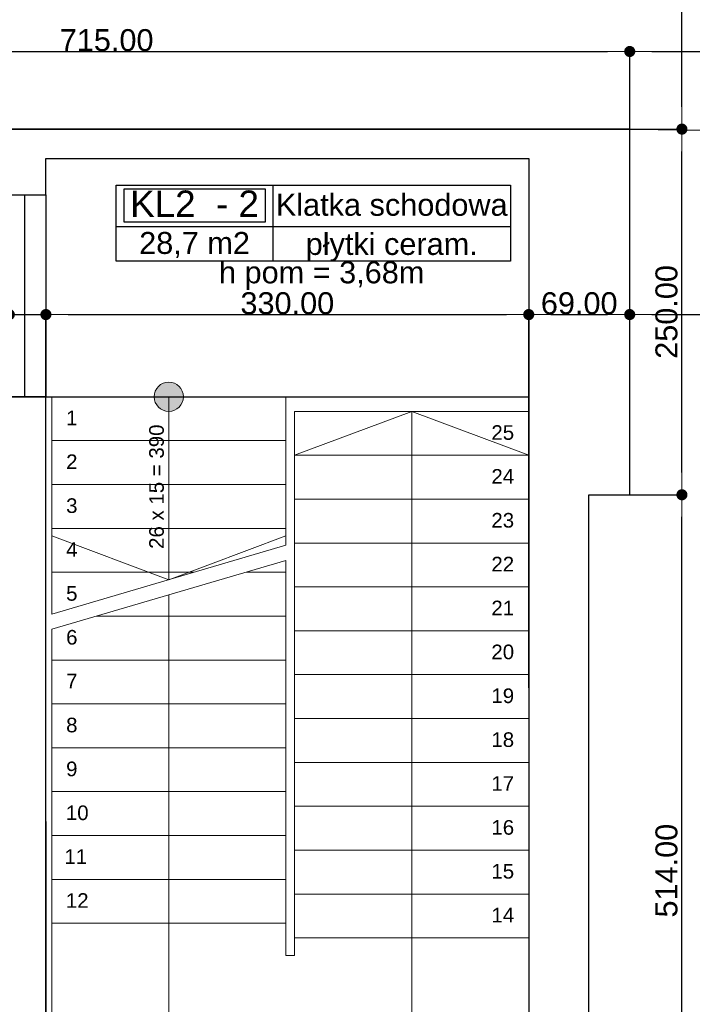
# Model space of a CAD drawing. Header units: millimetres. Extents: x -175445 to -20415, y -559200 to 231527.
# Tile 237 of 256: x -138720 to -134123, y -31102 to -24370. Entities that reach past the tile are written whole.
import ezdxf
from ezdxf.enums import TextEntityAlignment as Align

# ---------------------------------------------------------------- set-up
doc = ezdxf.new("R2010")
doc.units = ezdxf.units.MM
doc.header["$MEASUREMENT"] = 0
for name, color, linetype in [('Belka', 7, 'Continuous'), ('Linia', 7, 'Continuous'), ('Obiekt', 7, 'Continuous'), ('Strefa', 7, 'Continuous'), ('Strop', 7, 'Continuous'), ('Słup', 7, 'Continuous'), ('Tekst', 7, 'Continuous'), ('Wymiary', 63, 'Continuous'), ('Ściana', 7, 'Continuous')]:
    doc.layers.add(name, color=color, linetype=linetype)
doc.styles.add('Arial', font='txt')
doc.styles.add('Times new roman', font='txt')
doc.dimstyles.new('GENERATED_STYLE__1', dxfattribs={"dimtxt": 150, "dimasz": 152, "dimexe": 0.18, "dimexo": 0, "dimgap": 0.09, "dimtad": 1, "dimtih": 1, "dimtoh": 1, "dimlfac": 0.1, "dimzin": 0, "dimdsep": 46, "dimtxsty": 'Arial', "dimblk": 'ARROWHEAD_11', "dimblk1": 'ARROWHEAD_11', "dimblk2": 'ARROWHEAD_11', "dimcen": 0.09, "dimclrd": 114, "dimclre": 114, "dimclrt": 114, "dimazin": 0, "dimtfac": 1, "dimtdec": 4, "dimtmove": 0, "dimatfit": 3, "dimfxl": 1, "dimtolj": 1, "dimtzin": 0, "dimarcsym": 0})
doc.dimstyles.new('GENERATED_STYLE__3', dxfattribs={"dimtxt": 150, "dimasz": 152, "dimexe": 0.18, "dimexo": 0, "dimgap": 0.09, "dimtad": 1, "dimlfac": 0.1, "dimzin": 0, "dimdsep": 46, "dimtxsty": 'Arial', "dimblk": 'ARROWHEAD_11', "dimblk1": 'ARROWHEAD_11', "dimblk2": 'ARROWHEAD_11', "dimcen": 0.09, "dimclrd": 114, "dimclre": 114, "dimclrt": 114, "dimazin": 0, "dimtfac": 1, "dimtdec": 4, "dimtmove": 2, "dimatfit": 3, "dimfxl": 1, "dimtolj": 1, "dimtzin": 0, "dimarcsym": 0})

# ---------------------------------------------------------------- blocks, each defined once
blk = doc.blocks.new('Klatka schodowa_KL2  - 2_2', base_point=(-131296.5, 31273.1))
at = {"layer": 'Strefa'}
for p, q in [((-132367.5, 31555.9), (-129672.2, 31555.9)), ((-132367.5, 31037.3), (-132367.5, 31555.9)), ((-132314, 31530), (-131350.1, 31530)), ((-132314, 31303.7), (-132314, 31530)), ((-131350.1, 31530), (-131350.1, 31303.7)), ((-131296.5, 31555.9), (-131296.5, 31037.3)), ((-129672.2, 31555.9), (-129672.2, 31037.3)), ((-132367.5, 31273.1), (-129672.2, 31273.1)), ((-131350.1, 31303.7), (-132314, 31303.7)), ((-129672.2, 31037.3), (-132367.5, 31037.3))]:
    blk.add_line(p, q, dxfattribs=at)
at = {"layer": 'Strefa', "style": 'Arial'}
for tag, height, p in [('ROOM_NUMBER', 180, (-131832, 31429.5)), ('ROOM_NAME', 150, (-130484.4, 31421.9)), ('ROOM_CALC_AREA', 150, (-131832, 31161)), ('floor_f', 150, (-130484.4, 31154))]:
    blk.add_attdef(tag, text='', height=height, dxfattribs=at).set_placement(p, align=Align.MIDDLE_CENTER)
blk = doc.blocks.new('ARROWHEAD_11')
at = {"color": 0, "linetype": 'Continuous', "lineweight": 0}
blk.add_line((0, 0), (-1, 0), dxfattribs=at)
at = {"color": 0, "linetype": 'Continuous', "lineweight": 0, "const_width": 0.25, "flags": 128}
blk.add_lwpolyline([(-0.125, 0, 1), (0.125, 0, 1)], format="xyb", close=True, dxfattribs=at)
blk = doc.blocks.new('*D2404')
at = {"layer": 'Defpoints', "color": 0}
for p in [(-138540.7, -26386), (-138790.7, -29853.1), (-138540.7, -29853.1)]:
    blk.add_point(p, dxfattribs=at)
at = {"layer": 'Wymiary', "color": 114, "lineweight": -2}
for p, q in [((-139603, -26386), (-139094.7, -26386)), ((-139094.7, -26386), (-138942.7, -26386)), ((-138790.7, -29853.1), (-138790.7, -26385.9)), ((-138790.7, -26386), (-138540.7, -26386)), ((-138540.7, -29853.1), (-138540.7, -26385.9)), ((-138388.7, -26386), (-138236.7, -26386))]:
    blk.add_line(p, q, dxfattribs=at)
at = {"layer": 'Wymiary', "color": 114, "lineweight": -2, "xscale": 152, "yscale": 152, "zscale": 152}
blk.add_blockref('ARROWHEAD_11', (-138790.7, -26386), dxfattribs=at)
at = {"layer": 'Wymiary', "color": 114, "lineweight": -2, "xscale": 152, "yscale": 152, "zscale": 152, "rotation": 180}
blk.add_blockref('ARROWHEAD_11', (-138540.7, -26386), dxfattribs=at)
at = {"layer": 'Wymiary', "color": 114, "lineweight": 13, "insert": (-139348.9, -26309.4), "char_height": 150, "attachment_point": 5, "style": 'Arial'}
blk.add_mtext('\\A1;25.00', dxfattribs=at)
blk = doc.blocks.new('*D2405')
at = {"layer": 'Defpoints', "color": 0}
for p in [(-135240.7, -26386), (-135240.7, -28938.1), (-138540.7, -29853.1)]:
    blk.add_point(p, dxfattribs=at)
at = {"layer": 'Wymiary', "color": 114, "lineweight": -2}
for p, q in [((-138540.7, -29853.1), (-138540.7, -26385.9)), ((-138388.7, -26386), (-135392.7, -26386)), ((-135240.7, -28938.1), (-135240.7, -26385.9))]:
    blk.add_line(p, q, dxfattribs=at)
at = {"layer": 'Wymiary', "color": 114, "lineweight": -2, "xscale": 152, "yscale": 152, "zscale": 152, "rotation": 180}
blk.add_blockref('ARROWHEAD_11', (-138540.7, -26386), dxfattribs=at)
at = {"layer": 'Wymiary', "color": 114, "lineweight": -2, "xscale": 152, "yscale": 152, "zscale": 152}
blk.add_blockref('ARROWHEAD_11', (-135240.7, -26386), dxfattribs=at)
at = {"layer": 'Wymiary', "color": 114, "lineweight": 13, "insert": (-136890.7, -26309.3), "char_height": 150, "attachment_point": 5, "style": 'Arial'}
blk.add_mtext('\\A1;330.00', dxfattribs=at)
blk = doc.blocks.new('*D2406')
at = {"layer": 'Defpoints', "color": 0}
for p in [(-134550.7, -26386), (-134550.7, -27618.1), (-135240.7, -28938.1)]:
    blk.add_point(p, dxfattribs=at)
at = {"layer": 'Wymiary', "color": 114, "lineweight": -2}
for p, q in [((-135240.7, -28938.1), (-135240.7, -26385.9)), ((-135088.7, -26386), (-134702.7, -26386)), ((-134550.7, -27618.1), (-134550.7, -26385.9))]:
    blk.add_line(p, q, dxfattribs=at)
at = {"layer": 'Wymiary', "color": 114, "lineweight": -2, "xscale": 152, "yscale": 152, "zscale": 152, "rotation": 180}
blk.add_blockref('ARROWHEAD_11', (-135240.7, -26386), dxfattribs=at)
at = {"layer": 'Wymiary', "color": 114, "lineweight": -2, "xscale": 152, "yscale": 152, "zscale": 152}
blk.add_blockref('ARROWHEAD_11', (-134550.7, -26386), dxfattribs=at)
at = {"layer": 'Wymiary', "color": 114, "lineweight": 13, "insert": (-134895.7, -26309.4), "char_height": 150, "attachment_point": 5, "style": 'Arial'}
blk.add_mtext('\\A1;69.00', dxfattribs=at)
blk = doc.blocks.new('*D2407')
at = {"layer": 'Defpoints', "color": 0}
for p in [(-131650.7, -26386), (-134550.7, -27618.1), (-131650.7, -28953.1)]:
    blk.add_point(p, dxfattribs=at)
at = {"layer": 'Wymiary', "color": 114, "lineweight": -2}
for p, q in [((-134550.7, -27618.1), (-134550.7, -26385.9)), ((-134398.7, -26386), (-131802.7, -26386)), ((-131650.7, -28953.1), (-131650.7, -26385.9))]:
    blk.add_line(p, q, dxfattribs=at)
at = {"layer": 'Wymiary', "color": 114, "lineweight": -2, "xscale": 152, "yscale": 152, "zscale": 152, "rotation": 180}
blk.add_blockref('ARROWHEAD_11', (-134550.7, -26386), dxfattribs=at)
at = {"layer": 'Wymiary', "color": 114, "lineweight": -2, "xscale": 152, "yscale": 152, "zscale": 152}
blk.add_blockref('ARROWHEAD_11', (-131650.7, -26386), dxfattribs=at)
at = {"layer": 'Wymiary', "color": 114, "lineweight": 13, "insert": (-133100.7, -26309.4), "char_height": 150, "attachment_point": 5, "style": 'Arial'}
blk.add_mtext('\\A1;290.00', dxfattribs=at)
blk = doc.blocks.new('*D2441')
at = {"layer": 'Defpoints', "color": 0}
for p in [(-138790.7, -29853.1), (-138540.7, -29853.1), (-138540.7, -31893.8)]:
    blk.add_point(p, dxfattribs=at)
at = {"layer": 'Wymiary', "color": 114, "lineweight": -2}
for p, q in [((-138790.7, -29853.1), (-138790.7, -31893.9)), ((-138540.7, -29853.1), (-138540.7, -31893.9)), ((-139603, -31893.8), (-139094.7, -31893.8)), ((-139094.7, -31893.8), (-138942.7, -31893.8)), ((-138790.7, -31893.8), (-138540.7, -31893.8)), ((-138388.7, -31893.8), (-138236.7, -31893.8))]:
    blk.add_line(p, q, dxfattribs=at)
at = {"layer": 'Wymiary', "color": 114, "lineweight": -2, "xscale": 152, "yscale": 152, "zscale": 152}
blk.add_blockref('ARROWHEAD_11', (-138790.7, -31893.8), dxfattribs=at)
at = {"layer": 'Wymiary', "color": 114, "lineweight": -2, "xscale": 152, "yscale": 152, "zscale": 152, "rotation": 180}
blk.add_blockref('ARROWHEAD_11', (-138540.7, -31893.8), dxfattribs=at)
at = {"layer": 'Wymiary', "color": 114, "lineweight": 13, "insert": (-139348.9, -31817.1), "char_height": 150, "attachment_point": 5, "style": 'Arial'}
blk.add_mtext('\\A1;25.00', dxfattribs=at)
blk = doc.blocks.new('*D2442')
at = {"layer": 'Defpoints', "color": 0}
for p in [(-131650.7, -28953.1), (-138540.7, -29853.1), (-131650.7, -31893.8)]:
    blk.add_point(p, dxfattribs=at)
at = {"layer": 'Wymiary', "color": 114, "lineweight": -2}
for p, q in [((-131650.7, -28953.1), (-131650.7, -31893.9)), ((-138540.7, -29853.1), (-138540.7, -31893.9)), ((-138388.7, -31893.8), (-131802.7, -31893.8))]:
    blk.add_line(p, q, dxfattribs=at)
at = {"layer": 'Wymiary', "color": 114, "lineweight": -2, "xscale": 152, "yscale": 152, "zscale": 152, "rotation": 180}
blk.add_blockref('ARROWHEAD_11', (-138540.7, -31893.8), dxfattribs=at)
at = {"layer": 'Wymiary', "color": 114, "lineweight": -2, "xscale": 152, "yscale": 152, "zscale": 152}
blk.add_blockref('ARROWHEAD_11', (-131650.7, -31893.8), dxfattribs=at)
at = {"layer": 'Wymiary', "color": 114, "lineweight": 13, "insert": (-135095.7, -31817.1), "char_height": 150, "attachment_point": 5, "style": 'Arial'}
blk.add_mtext('\\A1;689.00', dxfattribs=at)
blk = doc.blocks.new('*D2479')
at = {"layer": 'Defpoints', "color": 0}
for p in [(-138790.7, -29853.1), (-138620.7, -32798.1), (-138620.7, -33145.4)]:
    blk.add_point(p, dxfattribs=at)
at = {"layer": 'Wymiary', "color": 114, "lineweight": -2}
for p, q in [((-138790.7, -29853.1), (-138790.7, -33145.6)), ((-138620.7, -32798.1), (-138620.7, -33145.6)), ((-139586.4, -33145.4), (-139094.7, -33145.4)), ((-139094.7, -33145.4), (-138942.7, -33145.4)), ((-138790.7, -33145.4), (-138620.7, -33145.4)), ((-138468.7, -33145.4), (-138316.7, -33145.4))]:
    blk.add_line(p, q, dxfattribs=at)
at = {"layer": 'Wymiary', "color": 114, "lineweight": -2, "xscale": 152, "yscale": 152, "zscale": 152}
blk.add_blockref('ARROWHEAD_11', (-138790.7, -33145.4), dxfattribs=at)
at = {"layer": 'Wymiary', "color": 114, "lineweight": -2, "xscale": 152, "yscale": 152, "zscale": 152, "rotation": 180}
blk.add_blockref('ARROWHEAD_11', (-138620.7, -33145.4), dxfattribs=at)
at = {"layer": 'Wymiary', "color": 114, "lineweight": 13, "insert": (-139340.6, -33068.7), "char_height": 150, "attachment_point": 5, "style": 'Arial'}
blk.add_mtext('\\A1;17.00', dxfattribs=at)
blk = doc.blocks.new('*D2480')
at = {"layer": 'Defpoints', "color": 0}
for p in [(-138540.7, -29853.1), (-138620.7, -32798.1), (-138540.7, -33145.4)]:
    blk.add_point(p, dxfattribs=at)
at = {"layer": 'Wymiary', "color": 114, "lineweight": -2}
for p, q in [((-138540.7, -29853.1), (-138540.7, -33145.6)), ((-138620.7, -32798.1), (-138620.7, -33145.6)), ((-138772.7, -33145.4), (-138924.7, -33145.4)), ((-138620.7, -33145.4), (-138540.7, -33145.4)), ((-138236.7, -33145.4), (-138388.7, -33145.4)), ((-137847.3, -33145.4), (-138236.7, -33145.4))]:
    blk.add_line(p, q, dxfattribs=at)
at = {"layer": 'Wymiary', "color": 114, "lineweight": -2, "xscale": 152, "yscale": 152, "zscale": 152}
blk.add_blockref('ARROWHEAD_11', (-138620.7, -33145.4), dxfattribs=at)
at = {"layer": 'Wymiary', "color": 114, "lineweight": -2, "xscale": 152, "yscale": 152, "zscale": 152, "rotation": 180}
blk.add_blockref('ARROWHEAD_11', (-138540.7, -33145.4), dxfattribs=at)
at = {"layer": 'Wymiary', "color": 114, "lineweight": 13, "insert": (-138042, -33068.7), "char_height": 150, "attachment_point": 5, "style": 'Arial'}
blk.add_mtext('\\A1;8.00', dxfattribs=at)
blk = doc.blocks.new('*D2481')
at = {"layer": 'Defpoints', "color": 0}
for p in [(-138540.7, -29853.1), (-134830.7, -32758.1), (-134830.7, -33145.4)]:
    blk.add_point(p, dxfattribs=at)
at = {"layer": 'Wymiary', "color": 114, "lineweight": -2}
for p, q in [((-138540.7, -29853.1), (-138540.7, -33145.6)), ((-134830.7, -32758.1), (-134830.7, -33145.6)), ((-138388.7, -33145.4), (-134982.7, -33145.4))]:
    blk.add_line(p, q, dxfattribs=at)
at = {"layer": 'Wymiary', "color": 114, "lineweight": -2, "xscale": 152, "yscale": 152, "zscale": 152, "rotation": 180}
blk.add_blockref('ARROWHEAD_11', (-138540.7, -33145.4), dxfattribs=at)
at = {"layer": 'Wymiary', "color": 114, "lineweight": -2, "xscale": 152, "yscale": 152, "zscale": 152}
blk.add_blockref('ARROWHEAD_11', (-134830.7, -33145.4), dxfattribs=at)
at = {"layer": 'Wymiary', "color": 114, "lineweight": 13, "insert": (-136628.8, -33068.7), "char_height": 150, "attachment_point": 5, "style": 'Arial'}
blk.add_mtext('\\A1;371.00', dxfattribs=at)
blk = doc.blocks.new('*D2711')
at = {"layer": 'Defpoints', "color": 0}
for p in [(-134550.7, -27618.1), (-134193.8, -27618.1), (-134830.7, -32758.1)]:
    blk.add_point(p, dxfattribs=at)
at = {"layer": 'Wymiary', "color": 114, "lineweight": -2}
for p, q in [((-134550.7, -27618.1), (-134193.7, -27618.1)), ((-134193.8, -32606.1), (-134193.8, -27770.1)), ((-134830.7, -32758.1), (-134193.7, -32758.1))]:
    blk.add_line(p, q, dxfattribs=at)
at = {"layer": 'Wymiary', "color": 114, "lineweight": -2, "xscale": 152, "yscale": 152, "zscale": 152}
for p, rotation in [((-134193.8, -27618.1), 90), ((-134193.8, -32758.1), 270)]:
    blk.add_blockref('ARROWHEAD_11', p, dxfattribs=dict(at, rotation=rotation))
at = {"layer": 'Wymiary', "color": 114, "lineweight": 13, "insert": (-134298.8, -30188.1), "char_height": 150, "attachment_point": 5, "rotation": 90, "style": 'Arial'}
blk.add_mtext('\\A1;514.00', dxfattribs=at)
blk = doc.blocks.new('*D2712')
at = {"layer": 'Defpoints', "color": 0}
for p in [(-134550.7, -25118.1), (-134193.8, -25118.1), (-134550.7, -27618.1)]:
    blk.add_point(p, dxfattribs=at)
at = {"layer": 'Wymiary', "color": 114, "lineweight": -2}
for p, q in [((-134550.7, -25118.1), (-134193.7, -25118.1)), ((-134193.8, -27466.1), (-134193.8, -25270.1)), ((-134550.7, -27618.1), (-134193.7, -27618.1))]:
    blk.add_line(p, q, dxfattribs=at)
at = {"layer": 'Wymiary', "color": 114, "lineweight": -2, "xscale": 152, "yscale": 152, "zscale": 152}
for p, rotation in [((-134193.8, -25118.1), 90), ((-134193.8, -27618.1), 270)]:
    blk.add_blockref('ARROWHEAD_11', p, dxfattribs=dict(at, rotation=rotation))
at = {"layer": 'Wymiary', "color": 114, "lineweight": 13, "insert": (-134298.8, -26368.1), "char_height": 150, "attachment_point": 5, "rotation": 90, "style": 'Arial'}
blk.add_mtext('\\A1;250.00', dxfattribs=at)
blk = doc.blocks.new('*D2713')
at = {"layer": 'Defpoints', "color": 0}
for p in [(-134740.7, -21918.1), (-134193.8, -21918.1), (-134550.7, -25118.1)]:
    blk.add_point(p, dxfattribs=at)
at = {"layer": 'Wymiary', "color": 114, "lineweight": -2}
for p, q in [((-134740.7, -21918.1), (-134193.7, -21918.1)), ((-134193.8, -24966.1), (-134193.8, -22070.1)), ((-134550.7, -25118.1), (-134193.7, -25118.1))]:
    blk.add_line(p, q, dxfattribs=at)
at = {"layer": 'Wymiary', "color": 114, "lineweight": -2, "xscale": 152, "yscale": 152, "zscale": 152}
for p, rotation in [((-134193.8, -21918.1), 90), ((-134193.8, -25118.1), 270)]:
    blk.add_blockref('ARROWHEAD_11', p, dxfattribs=dict(at, rotation=rotation))
at = {"layer": 'Wymiary', "color": 114, "lineweight": 13, "insert": (-134298.8, -23518.1), "char_height": 150, "attachment_point": 5, "rotation": 90, "style": 'Arial'}
blk.add_mtext('\\A1;320.00', dxfattribs=at)
blk = doc.blocks.new('*D2959')
at = {"layer": 'Defpoints', "color": 0}
for p in [(-134550.7, -24587.2), (-141700.7, -25068.1), (-134550.7, -25118.1)]:
    blk.add_point(p, dxfattribs=at)
at = {"layer": 'Wymiary', "color": 114, "lineweight": -2}
for p, q in [((-141700.7, -25068.1), (-141700.7, -24587)), ((-141548.7, -24587.2), (-134702.7, -24587.2)), ((-134550.7, -25118.1), (-134550.7, -24587))]:
    blk.add_line(p, q, dxfattribs=at)
at = {"layer": 'Wymiary', "color": 114, "lineweight": -2, "xscale": 152, "yscale": 152, "zscale": 152, "rotation": 180}
blk.add_blockref('ARROWHEAD_11', (-141700.7, -24587.2), dxfattribs=at)
at = {"layer": 'Wymiary', "color": 114, "lineweight": -2, "xscale": 152, "yscale": 152, "zscale": 152}
blk.add_blockref('ARROWHEAD_11', (-134550.7, -24587.2), dxfattribs=at)
at = {"layer": 'Wymiary', "color": 114, "lineweight": 13, "insert": (-138125.7, -24510.5), "char_height": 150, "attachment_point": 5, "style": 'Arial'}
blk.add_mtext('\\A1;715.00', dxfattribs=at)
blk = doc.blocks.new('*D2960')
at = {"layer": 'Defpoints', "color": 0}
for p in [(-132250.7, -24587.2), (-134550.7, -25118.1), (-132250.7, -25148.1)]:
    blk.add_point(p, dxfattribs=at)
at = {"layer": 'Wymiary', "color": 114, "lineweight": -2}
for p, q in [((-134550.7, -25118.1), (-134550.7, -24587)), ((-134398.7, -24587.2), (-132402.7, -24587.2)), ((-132250.7, -25148.1), (-132250.7, -24587))]:
    blk.add_line(p, q, dxfattribs=at)
at = {"layer": 'Wymiary', "color": 114, "lineweight": -2, "xscale": 152, "yscale": 152, "zscale": 152, "rotation": 180}
blk.add_blockref('ARROWHEAD_11', (-134550.7, -24587.2), dxfattribs=at)
at = {"layer": 'Wymiary', "color": 114, "lineweight": -2, "xscale": 152, "yscale": 152, "zscale": 152}
blk.add_blockref('ARROWHEAD_11', (-132250.7, -24587.2), dxfattribs=at)
at = {"layer": 'Wymiary', "color": 114, "lineweight": 13, "insert": (-133400.7, -24510.5), "char_height": 150, "attachment_point": 5, "style": 'Arial'}
blk.add_mtext('\\A1;230.00', dxfattribs=at)
blk = doc.blocks.new('*D3104')
at = {"layer": 'Defpoints', "color": 0}
for p in [(-171146.4, -21885.2), (-73250.7, -36498.1), (-73250.7, -44436.1)]:
    blk.add_point(p, dxfattribs=at)
at = {"layer": 'Wymiary', "color": 114, "lineweight": -2}
for p, q in [((-171146.4, -21885.2), (-171146.4, -44436.3)), ((-73250.7, -36498.1), (-73250.7, -44436.3)), ((-170994.4, -44436.1), (-73402.7, -44436.1))]:
    blk.add_line(p, q, dxfattribs=at)
at = {"layer": 'Wymiary', "color": 114, "lineweight": -2, "xscale": 152, "yscale": 152, "zscale": 152, "rotation": 180}
blk.add_blockref('ARROWHEAD_11', (-171146.4, -44436.1), dxfattribs=at)
at = {"layer": 'Wymiary', "color": 114, "lineweight": -2, "xscale": 152, "yscale": 152, "zscale": 152}
blk.add_blockref('ARROWHEAD_11', (-73250.7, -44436.1), dxfattribs=at)
at = {"layer": 'Wymiary', "color": 114, "lineweight": 13, "insert": (-122198.5, -44359.4), "char_height": 150, "attachment_point": 5, "style": 'Arial'}
blk.add_mtext('\\A1;9790', dxfattribs=at)

msp = doc.modelspace()

# ---------------------------------------------------------------- hatches: boundary and pattern name
at = {"layer": 'Obiekt', "linetype": 'Continuous'}
msp.add_hatch(color=256, dxfattribs=at).paths.add_polyline_path([(-137600.722, -26948.06, 1), (-137800.722, -26948.06, 1)])

# ---------------------------------------------------------------- linework, layer by layer
at = {"layer": 'Belka'}
for p, q in [((-138831.938, -25568.06), (-138541.938, -25568.06)), ((-138686.938, -25568.06), (-138686.938, -26948.204)), ((-138541.938, -25568.06), (-138541.938, -26948.204)), ((-138831.938, -26948.204), (-138541.938, -26948.204))]:
    msp.add_line(p, q, dxfattribs=at)
at = {"layer": 'Linia'}
for p, q in [((-138882.411, -25118.06), (-134550.722, -25118.06)), ((-134550.722, -25118.06), (-132250.722, -25148.06))]:
    msp.add_line(p, q, dxfattribs=at)
at = {"layer": 'Obiekt', "color": 252, "lineweight": 20}
for p, q in [((-138500.722, -26948.06), (-138500.722, -28433.835)), ((-138500.722, -26948.06), (-136900.722, -26948.06)), ((-138500.722, -26948.06), (-136900.722, -26948.06)), ((-137700.722, -26948.06), (-137700.722, -28198.835)), ((-136900.722, -26948.06), (-136900.722, -27963.835)), ((-136840.722, -30768.06), (-136840.722, -27048.06)), ((-135240.722, -27048.06), (-136840.722, -27048.06)), ((-135240.722, -27048.06), (-136840.722, -27048.06)), ((-136040.722, -27048.06), (-136840.722, -27348.06)), ((-136040.722, -31568.06), (-136040.722, -27048.06)), ((-136040.722, -27048.06), (-135240.722, -27348.06)), ((-135240.722, -32368.06), (-135240.722, -27048.06)), ((-138500.722, -27248.06), (-136900.722, -27248.06)), ((-135240.722, -27348.06), (-136840.722, -27348.06)), ((-138500.722, -27548.06), (-136900.722, -27548.06)), ((-135240.722, -27648.06), (-136840.722, -27648.06)), ((-138500.722, -27848.06), (-136900.722, -27848.06)), ((-137700.722, -28198.835), (-138500.722, -27898.835)), ((-137700.722, -28198.835), (-136900.722, -27898.835)), ((-138500.722, -28433.835), (-136900.722, -27963.835)), ((-135240.722, -27948.06), (-136840.722, -27948.06)), ((-138500.722, -28538.06), (-136900.722, -28068.06)), ((-136900.722, -28068.06), (-136900.722, -30768.06)), ((-138500.722, -28148.06), (-137527.872, -28148.06)), ((-137173.062, -28148.06), (-136900.722, -28148.06)), ((-135240.722, -28248.06), (-136840.722, -28248.06)), ((-137700.722, -28303.06), (-137700.722, -31568.06)), ((-138194.339, -28448.06), (-136900.722, -28448.06)), ((-138500.722, -28538.06), (-138500.722, -32368.06)), ((-135240.722, -28548.06), (-136840.722, -28548.06)), ((-138500.722, -28748.06), (-136900.722, -28748.06)), ((-135240.722, -28848.06), (-136840.722, -28848.06)), ((-138500.722, -29048.06), (-136900.722, -29048.06)), ((-135240.722, -29148.06), (-136840.722, -29148.06)), ((-138500.722, -29348.06), (-136900.722, -29348.06)), ((-135240.722, -29448.06), (-136840.722, -29448.06)), ((-138500.722, -29648.06), (-136900.722, -29648.06)), ((-135240.722, -29748.06), (-136840.722, -29748.06)), ((-138500.722, -29948.06), (-136900.722, -29948.06)), ((-135240.722, -30048.06), (-136840.722, -30048.06)), ((-138500.722, -30248.06), (-136900.722, -30248.06)), ((-135240.722, -30348.06), (-136840.722, -30348.06)), ((-138500.722, -30548.06), (-136900.722, -30548.06)), ((-135240.722, -30648.06), (-136840.722, -30648.06)), ((-136900.722, -30768.06), (-136840.722, -30768.06))]:
    msp.add_line(p, q, dxfattribs=at)
msp.add_circle((-137700.722, -26948.06), 100, dxfattribs=at)
at = {"layer": 'Strop', "flags": 128}
msp.add_lwpolyline([(-138541.938, -32368.06), (-138541.938, -26948.204), (-135240.722, -26948.204), (-135240.722, -32368.06)], close=True, dxfattribs=at)
at = {"layer": 'Słup'}
for p, q in [((-134550.722, -25118.06), (-134830.722, -25118.06)), ((-134550.722, -25318.06), (-134550.722, -25118.06)), ((-138541.938, -25568.06), (-138541.938, -25318.06)), ((-134550.722, -27618.061), (-134550.722, -25318.06)), ((-140041.938, -25568.06), (-138541.938, -25568.06)), ((-134830.722, -27618.061), (-134550.722, -27618.061))]:
    msp.add_line(p, q, dxfattribs=at)
at = {"layer": 'Ściana', "flags": 128}
for points in [[(-134830.722, -25118.06), (-140041.938, -25118.06)], [(-138541.938, -25318.06), (-135240.722, -25318.06)], [(-135240.722, -25318.06), (-135240.722, -32368.06)], [(-138540.722, -26948.06), (-138790.722, -26948.06)], [(-138540.722, -32168.061), (-138540.722, -26948.06)], [(-134830.722, -32758.06), (-134830.722, -27618.06)]]:
    msp.add_lwpolyline(points, dxfattribs=at)

# ---------------------------------------------------------------- block references
at = {"layer": 'Strefa'}
ref = msp.add_blockref('Klatka schodowa_KL2  - 2_2', (-136989.287, -25784.281), dxfattribs=at)
ref.add_attrib('ROOM_NAME', 'Klatka schodowa', dxfattribs={"color": 7, "height": 150, "style": 'Arial'}).set_placement((-136177.127, -25635.464), align=Align.MIDDLE_CENTER)
ref.add_attrib('ROOM_NUMBER', 'KL2  - 2', dxfattribs={"color": 7, "height": 180, "style": 'Arial'}).set_placement((-137524.787, -25627.852), align=Align.MIDDLE_CENTER)
ref.add_attrib('ROOM_CALC_AREA', '28,7 m2', dxfattribs={"color": 7, "height": 150, "style": 'Arial'}).set_placement((-137524.787, -25896.335), align=Align.MIDDLE_CENTER)
ref.add_attrib('floor_f', 'płytki ceram.', dxfattribs={"color": 7, "height": 150, "style": 'Arial'}).set_placement((-136177.127, -25903.381), align=Align.MIDDLE_CENTER)

# ---------------------------------------------------------------- texts
at = {"layer": 'Obiekt', "color": 252, "lineweight": 20, "char_height": 100, "attachment_point": 6, "style": 'Arial'}
for s, insert in [('\\A1;{\\fArial|b0|i0|c238|p38;1}', (-138324.836, -27092.346)), ('\\A1;{\\fArial|b0|i0|c238|p38;25}', (-135340.722, -27193.169)), ('\\A1;{\\fArial|b0|i0|c238|p38;2}', (-138324.836, -27392.346)), ('\\A1;{\\fArial|b0|i0|c238|p38;24}', (-135340.722, -27492.346)), ('\\A1;{\\fArial|b0|i0|c238|p38;3}', (-138324.836, -27693.203)), ('\\A1;{\\fArial|b0|i0|c238|p38;23}', (-135340.722, -27793.203)), ('\\A1;{\\fArial|b0|i0|c238|p38;4}', (-138324.836, -27992.346)), ('\\A1;{\\fArial|b0|i0|c238|p38;22}', (-135340.722, -28092.346)), ('\\A1;{\\fArial|b0|i0|c238|p38;5}', (-138324.836, -28293.169)), ('\\A1;{\\fArial|b0|i0|c238|p38;21}', (-135340.722, -28392.346)), ('\\A1;{\\fArial|b0|i0|c238|p38;6}', (-138324.836, -28593.169)), ('\\A1;{\\fArial|b0|i0|c238|p38;20}', (-135340.722, -28693.169)), ('\\A1;{\\fArial|b0|i0|c238|p38;7}', (-138324.836, -28892.346)), ('\\A1;{\\fArial|b0|i0|c238|p38;19}', (-135340.722, -28993.169)), ('\\A1;{\\fArial|b0|i0|c238|p38;8}', (-138324.836, -29193.169)), ('\\A1;{\\fArial|b0|i0|c238|p38;18}', (-135340.722, -29293.169)), ('\\A1;{\\fArial|b0|i0|c238|p38;9}', (-138324.836, -29493.169)), ('\\A1;{\\fArial|b0|i0|c238|p38;17}', (-135340.722, -29592.346)), ('\\A1;{\\fArial|b0|i0|c238|p38;10}', (-138248.951, -29793.169)), ('\\A1;{\\fArial|b0|i0|c238|p38;16}', (-135340.722, -29893.169)), ('\\A1;{\\fArial|b0|i0|c238|p38;11}', (-138259.008, -30092.346)), ('\\A1;{\\fArial|b0|i0|c238|p38;15}', (-135340.722, -30193.169)), ('\\A1;{\\fArial|b0|i0|c238|p38;12}', (-138248.951, -30392.346)), ('\\A1;{\\fArial|b0|i0|c238|p38;14}', (-135340.722, -30492.346))]:
    msp.add_mtext(s, dxfattribs=dict(at, insert=insert))
at = {"layer": 'Obiekt', "color": 252, "lineweight": 20, "insert": (-137784.151, -27137.79), "char_height": 100, "attachment_point": 6, "rotation": 90, "style": 'Arial'}
msp.add_mtext('\\A1;{\\fArial|b0|i0|c238|p38; 26 x 15 = 390}', dxfattribs=at)
at = {"layer": 'Tekst', "insert": (-136655.961, -26022.445), "char_height": 150, "attachment_point": 2, "style": 'Times new roman'}
msp.add_mtext('\\A1;{\\fArial|b0|i0|c0|p38;h pom = 3,68m}', dxfattribs=at)

# ---------------------------------------------------------------- dimensions: what is measured, and where the dimension line sits
at = {"layer": 'Wymiary', "color": 114, "lineweight": 13}
dim = msp.add_linear_dim(base=(-73250.715, -44436.085), p1=(-171146.377, -21885.197), p2=(-73250.715, -36498.101), text='9790', dimstyle='GENERATED_STYLE__1', dxfattribs=at)
dim.commit()
dim.dimension.update_dxf_attribs({"geometry": '*D3104', "text_midpoint": (-122198.546, -44436.085), "dimtype": 160})
for base, p1, p2, picture, middle in [((-134193.842, -21918.06), (-134550.722, -25118.06), (-134740.722, -21918.06), '*D2713', (-134298.842, -23518.06)), ((-134193.842, -25118.06), (-134550.722, -27618.06), (-134550.722, -25118.06), '*D2712', (-134298.842, -26368.06)), ((-134193.842, -27618.06), (-134830.722, -32758.06), (-134550.722, -27618.06), '*D2711', (-134298.842, -30188.06))]:
    dim = msp.add_linear_dim(base=base, p1=p1, p2=p2, angle=90, dimstyle='GENERATED_STYLE__3', dxfattribs=at)
    dim.commit()
    dim.dimension.update_dxf_attribs({"geometry": picture, "text_midpoint": middle, "dimtype": 160, "text_rotation": 90})
for base, p1, p2, picture, middle in [((-134550.722, -24587.223), (-141700.722, -25068.06), (-134550.722, -25118.06), '*D2959', (-138125.722, -24587.223)), ((-132250.722, -24587.223), (-134550.722, -25118.06), (-132250.722, -25148.06), '*D2960', (-133400.722, -24587.223)), ((-138540.722, -26386.039), (-138790.722, -29853.06), (-138540.722, -29853.06), '*D2404', (-139348.922, -26386.039)), ((-135240.722, -26386.039), (-138540.722, -29853.06), (-135240.722, -28938.06), '*D2405', (-136890.722, -26386.039)), ((-134550.722, -26386.039), (-135240.722, -28938.06), (-134550.722, -27618.06), '*D2406', (-134895.722, -26386.039)), ((-131650.722, -26386.039), (-134550.722, -27618.06), (-131650.722, -28953.06), '*D2407', (-133100.722, -26386.039)), ((-131650.722, -31893.758), (-138540.722, -29853.06), (-131650.722, -28953.06), '*D2442', (-135095.722, -31893.758)), ((-138540.722, -31893.758), (-138790.722, -29853.06), (-138540.722, -29853.06), '*D2441', (-139348.922, -31893.758)), ((-138620.722, -33145.396), (-138790.722, -29853.06), (-138620.722, -32798.06), '*D2479', (-139340.583, -33145.396)), ((-138540.722, -33145.396), (-138620.722, -32798.06), (-138540.722, -29853.06), '*D2480', (-138041.97, -33145.396)), ((-134830.722, -33145.396), (-138540.722, -29853.06), (-134830.722, -32758.06), '*D2481', (-136628.808, -33145.396))]:
    dim = msp.add_linear_dim(base=base, p1=p1, p2=p2, dimstyle='GENERATED_STYLE__1', dxfattribs=at)
    dim.commit()
    dim.dimension.update_dxf_attribs({"geometry": picture, "text_midpoint": middle, "dimtype": 160})

doc.saveas('drawing.dxf')
